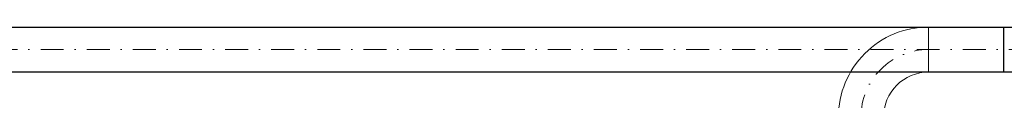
# Model space of a CAD drawing. Header units: millimetres. Extents: x 10990 to 23188, y -38075 to -27370.
# Tile 15 of 29: x 18355 to 18683, y -36003 to -35979. Entities that reach past the tile are written whole.
import ezdxf

# ---------------------------------------------------------------- set-up
doc = ezdxf.new("R2010")
doc.units = ezdxf.units.MM
doc.linetypes.add('DASHDOT', pattern=[25.4, 12.7, -6.35, 0, -6.35])
doc.layers.add('2DL_PRO_n', color=90, linetype='Continuous', lineweight=15)
doc.layers.add('CP_AXISAC', color=7, linetype='DASHDOT', lineweight=15)
doc.styles.add('CP_ATTR', font='ROMANS.SHX')

# ---------------------------------------------------------------- blocks, each defined once
blk = doc.blocks.new('*U1795')
at = {"ltscale": 0.6}
for p, q in [((15, 22.5), (15, 22.5)), ((15, 22.5), (30, 22.5)), ((30, 22.5), (30, 22.5)), ((0, -7.5), (0, 7.5)), ((0, 7.5), (0, 7.5)), ((0, -7.5), (0, -7.5))]:
    blk.add_line(p, q, dxfattribs=at)
for radius in [30, 15]:
    blk.add_arc((0, 22.5), radius, 270, 0, dxfattribs=at)
at = {"layer": 'CP_AXISAC', "ltscale": 0.6}
blk.add_arc((0, 22.5), 22.5, 270, 0, dxfattribs=at)
at = {"linetype": 'ByBlock', "ltscale": 0.6, "style": 'CP_ATTR', "flags": 9}
for tag in ['NAME', 'PRODUCER', 'PRODUCT-TYPE', 'ARTICLE', 'FLOW', 'OTHER']:
    blk.add_attdef(tag, (0, 0), '', height=0.0001, dxfattribs=at)

msp = doc.modelspace()

# ---------------------------------------------------------------- linework, layer by layer
at = {"ltscale": 0.6}
for p, q in [((17917.17, -35978.79), (18978.03, -35978.79)), ((18682.42, -35993.79), (18682.42, -35978.79)), ((18978.03, -35993.79), (17917.17, -35993.79))]:
    msp.add_line(p, q, dxfattribs=at)
at = {"layer": 'CP_AXISAC', "ltscale": 0.6}
msp.add_line((17917.17, -35986.29), (18978.03, -35986.29), dxfattribs=at)

# ---------------------------------------------------------------- block references
at = {"layer": '2DL_PRO_n', "xscale": -1, "zscale": 15, "rotation": 270}
msp.add_blockref('*U1795', (18634.92, -36008.79), dxfattribs=at)

# ---------------------------------------------------------------- texts
at = {"linetype": 'ByBlock', "ltscale": 0.6, "style": 'CP_ATTR', "flags": 9}
for tag, s in [('NAME', 'Kanał kołowy'), ('PRODUCER', ''), ('PRODUCT-TYPE', ''), ('ARTICLE', ''), ('FLOW', ''), ('OTHER', '')]:
    msp.add_attdef(tag, (18682.42, -35986.29), s, height=0.0001, dxfattribs=at)

doc.saveas('drawing.dxf')
